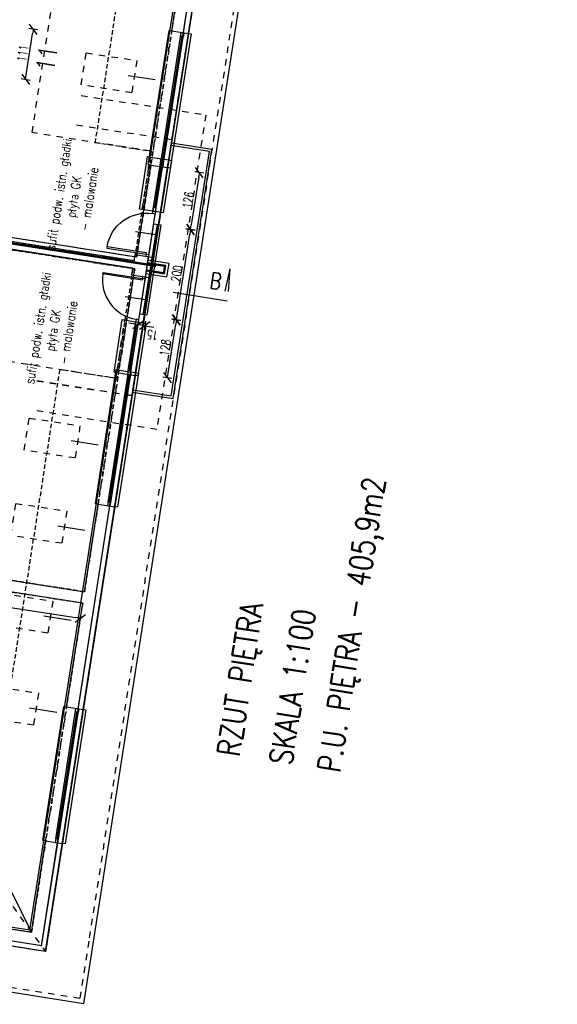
# Model space of a CAD drawing. Extents: x -38969 to 27108, y -24488 to 212598.
# Tile 135 of 256: x -7067 to -5890, y 32998 to 35152. Entities that reach past the tile are written whole.
import ezdxf
from ezdxf import colors
from ezdxf.entities.mleader import LeaderData, LeaderLine
from ezdxf.math import Vec2, Vec3

# ---------------------------------------------------------------- set-up
doc = ezdxf.new("R2010")
doc.units = 0
doc.header["$LTSCALE"] = 100
doc.header["$MEASUREMENT"] = 0
for name, pattern in [('0.7_0.7', [1.4, 0.7, -0.7]), ('DASHDOT2', [0.5, 0.25, -0.125, 0, -0.125]), ('DASHED22', [0.15, 0.1, -0.05]), ('HIDDEN', [0.375, 0.25, -0.125])]:
    doc.linetypes.add(name, pattern=pattern)
doc.layers.get('0').update_dxf_attribs({"linetype": 'CONTINUOUS'})
doc.layers.get('DEFPOINTS').update_dxf_attribs({"linetype": 'CONTINUOUS'})
for name, color, linetype in [('F_0-DIM', 6, 'CONTINUOUS'), ('F_0-MUR', 3, 'CONTINUOUS'), ('F_0-MUR istn', 200, 'CONTINUOUS'), ('F_0-MUW', 1, 'CONTINUOUS'), ('F_0-NR POM', 3, 'CONTINUOUS'), ('F_0-POMOCNICZA', 2, 'CONTINUOUS'), ('F_0-POW', 123, 'DASHED22'), ('F_0-STOLARKA', 6, 'CONTINUOUS'), ('F_0-znak przekroju', 3, 'CONTINUOUS'), ('F_1-mur', 3, 'CONTINUOUS'), ('F_1-MUR istn', 200, 'CONTINUOUS'), ('F_1-MUW', 1, 'CONTINUOUS'), ('F_1-POMOCNICZA', 2, 'CONTINUOUS'), ('F_1-POW', 2, 'DASHED22'), ('F_1-STOLARKA', 6, 'CONTINUOUS'), ('F_1-STOLARKA TXT', 6, 'CONTINUOUS'), ('F_1-sufity TXT', 123, 'CONTINUOUS'), ('F_1-TXT', 123, 'CONTINUOUS'), ('t_1-TXT', 123, 'CONTINUOUS')]:
    doc.layers.add(name, color=color, linetype=linetype)
doc.styles.add('Arial', font='arial.ttf')
doc.styles.add('ROMANS', font='ROMANS.shx', dxfattribs={"width": 0.8})
doc.styles.get("Standard").update_dxf_attribs({"font": 'romans.shx', "width": 0.7})
doc.linetypes.add('BATTING', pattern='A,0.0001,-0.1,[134,ltypeshp.shx,S=0.1,R=0,X=-0.1,Y=0],-0.2,[134,ltypeshp.shx,S=0.1,R=180,X=0.1,Y=0],-0.1', length=0.4001)
doc.dimstyles.new('DIM100', dxfattribs={"dimscale": 10, "dimtxt": 2, "dimasz": 1, "dimexe": 0, "dimexo": 0, "dimgap": 0.5, "dimtad": 1, "dimdec": 4, "dimrnd": 0.5, "dimdsep": 46, "dimtxsty": 'Standard', "dimblk1": 'TICK1', "dimblk2": 'TICK1', "dimsah": 1, "dimcen": 0, "dimse1": 1, "dimse2": 1, "dimclrd": 6, "dimclre": 6, "dimclrt": 123, "dimadec": 0, "dimazin": 0, "dimtfac": 1, "dimtdec": 4, "dimtmove": 2, "dimatfit": 3, "dimldrblk": 'TICK1', "dimfxl": 1, "dimtolj": 1, "dimarcsym": 0})

# ---------------------------------------------------------------- blocks, each defined once
blk = doc.blocks.new('DR_1190L1')
at = {"color": 7}
blk.add_line((-15, 45), (35, 45), dxfattribs=at)
blk.add_lwpolyline([(4, 0), (4, 3), (91, 3), (91, 0), (4, 0)])
blk.add_arc((4, 3), 87, 0, 90, dxfattribs=at)
blk = doc.blocks.new('TICK1')
at = {"color": 0}
for p, q in [((-1, -1), (1, 1)), ((0, 0), (-1, 0)), ((0, -1), (0, 1))]:
    blk.add_line(p, q, dxfattribs=at)
blk = doc.blocks.new('*D1803')
at = {"layer": 'DEFPOINTS', "color": 0}
for p in [(-7078.4, 35138), (-7037.5, 35131.6), (-7095.5, 35028.3)]:
    blk.add_point(p, dxfattribs=at)
at = {"layer": 'F_1-sufity TXT', "color": 6, "lineweight": -2, "transparency": 16777216}
blk.add_line((-7053, 35031.8), (-7039, 35121.8), dxfattribs=at)
at = {"layer": 'F_1-sufity TXT', "color": 6, "lineweight": -2, "transparency": 16777216, "xscale": 10, "yscale": 10, "zscale": 10}
for p, rotation in [((-7037.5, 35131.6), 81.14470898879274), ((-7054.6, 35021.9), 261.1447089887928)]:
    blk.add_blockref('TICK1', p, dxfattribs=dict(at, rotation=rotation))
at = {"layer": 'F_1-sufity TXT', "color": 123, "transparency": 16777216, "insert": (-7060.8, 35079.1), "char_height": 20, "attachment_point": 5, "rotation": 81.1447}
blk.add_mtext('\\A1;111', dxfattribs=at)
blk = doc.blocks.new('*D1804')
at = {"layer": 'DEFPOINTS', "color": 0}
for p in [(-7473.9, 35246.7), (-7481.1, 35200.7), (-7078.4, 35138)]:
    blk.add_point(p, dxfattribs=at)
at = {"layer": 'F_1-sufity TXT', "color": 6, "lineweight": -2, "transparency": 16777216}
blk.add_line((-7081.1, 35185.5), (-7464, 35245.2), dxfattribs=at)
at = {"layer": 'F_1-sufity TXT', "color": 6, "lineweight": -2, "transparency": 16777216, "xscale": 10, "yscale": 10, "zscale": 10}
for p, rotation in [((-7473.9, 35246.7), 171.1447089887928), ((-7071.2, 35184), 351.1447089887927)]:
    blk.add_blockref('TICK1', p, dxfattribs=dict(at, rotation=rotation))
at = {"layer": 'F_1-sufity TXT', "color": 123, "transparency": 16777216, "insert": (-7274.9, 35200.5), "char_height": 20, "attachment_point": 5, "rotation": 171.1447}
blk.add_mtext('\\A1;407.5', dxfattribs=at)
blk = doc.blocks.new('*D1835')
at = {"layer": 'DEFPOINTS', "color": 0}
for p in [(-7780.2, 34008.5), (-6929.4, 33876), (-6934.6, 33842.6)]:
    blk.add_point(p, dxfattribs=at)
at = {"layer": 'F_0-DIM', "color": 6, "lineweight": -2, "transparency": 16777216}
blk.add_line((-7775.5, 33973.6), (-6944.5, 33844.1), dxfattribs=at)
at = {"layer": 'F_0-DIM', "color": 6, "lineweight": -2, "transparency": 16777216, "xscale": 10, "yscale": 10, "zscale": 10}
for p, rotation in [((-7785.4, 33975.1), 171.1447089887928), ((-6934.6, 33842.6), 351.1447089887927)]:
    blk.add_blockref('TICK1', p, dxfattribs=dict(at, rotation=rotation))
at = {"layer": 'F_0-DIM', "color": 123, "transparency": 16777216, "insert": (-7328.2, 33888.7), "char_height": 20, "attachment_point": 5, "rotation": 171.1447}
blk.add_mtext('\\A1;861', dxfattribs=at)
blk = doc.blocks.new('*D1809')
at = {"layer": 'DEFPOINTS', "color": 0}
for p in [(-6758, 34703.5), (-6693.3, 34693.4), (-6788.8, 34505.8)]:
    blk.add_point(p, dxfattribs=at)
at = {"layer": 'F_0-MUR', "color": 6, "lineweight": -2, "transparency": 16777216}
blk.add_line((-6722.5, 34505.6), (-6694.8, 34683.5), dxfattribs=at)
at = {"layer": 'F_0-MUR', "color": 6, "lineweight": -2, "transparency": 16777216, "xscale": 10, "yscale": 10, "zscale": 10}
for p, rotation in [((-6693.3, 34693.4), 81.1447089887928), ((-6724.1, 34495.8), 261.1447089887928)]:
    blk.add_blockref('TICK1', p, dxfattribs=dict(at, rotation=rotation))
at = {"layer": 'F_0-MUR', "color": 123, "transparency": 16777216, "insert": (-6723.5, 34596.9), "char_height": 20, "attachment_point": 5, "rotation": 81.1447}
blk.add_mtext('\\A1;200', dxfattribs=at)
blk = doc.blocks.new('*D1810')
at = {"layer": 'DEFPOINTS', "color": 0}
for p in [(-6804.6, 34508.3), (-6789.8, 34506), (-6808.2, 34485.2)]:
    blk.add_point(p, dxfattribs=at)
at = {"layer": 'F_0-MUR', "color": 6, "lineweight": -2, "transparency": 16777216}
for p, q in [((-6818.1, 34486.8), (-6828, 34488.3)), ((-6793.4, 34482.9), (-6808.2, 34485.2)), ((-6783.5, 34481.4), (-6773.6, 34479.8))]:
    blk.add_line(p, q, dxfattribs=at)
at = {"layer": 'F_0-MUR', "color": 6, "lineweight": -2, "transparency": 16777216, "xscale": 10, "yscale": 10, "zscale": 10}
for p, rotation in [((-6808.2, 34485.2), 351.1447089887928), ((-6793.4, 34482.9), 171.1447089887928)]:
    blk.add_blockref('TICK1', p, dxfattribs=dict(at, rotation=rotation))
at = {"layer": 'F_0-MUR', "color": 123, "transparency": 16777216, "insert": (-6776.6, 34462.6), "char_height": 20, "attachment_point": 5, "rotation": 171.1447}
blk.add_mtext('\\A1;15', dxfattribs=at)
blk = doc.blocks.new('*D1811')
at = {"layer": 'DEFPOINTS', "color": 0}
for p in [(-6793.7, 34506.6), (-6724.1, 34495.8), (-6813.5, 34380.1)]:
    blk.add_point(p, dxfattribs=at)
at = {"layer": 'F_0-MUR', "color": 6, "lineweight": -2, "transparency": 16777216}
blk.add_line((-6742.2, 34379.2), (-6725.6, 34485.9), dxfattribs=at)
at = {"layer": 'F_0-MUR', "color": 6, "lineweight": -2, "transparency": 16777216, "xscale": 10, "yscale": 10, "zscale": 10}
for p, rotation in [((-6724.1, 34495.8), 81.1447089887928), ((-6743.8, 34369.3), 261.1447089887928)]:
    blk.add_blockref('TICK1', p, dxfattribs=dict(at, rotation=rotation))
at = {"layer": 'F_0-MUR', "color": 123, "transparency": 16777216, "insert": (-6748.7, 34434.8), "char_height": 20, "attachment_point": 5, "rotation": 81.1447}
blk.add_mtext('\\A1;128', dxfattribs=at)
blk = doc.blocks.new('*D1812')
at = {"layer": 'DEFPOINTS', "color": 0}
for p in [(-6743.6, 34828.7), (-6763, 34704.2), (-6693.3, 34693.4)]:
    blk.add_point(p, dxfattribs=at)
at = {"layer": 'F_0-MUR', "color": 6, "lineweight": -2, "transparency": 16777216}
blk.add_line((-6675.4, 34808), (-6691.7, 34703.3), dxfattribs=at)
at = {"layer": 'F_0-MUR', "color": 6, "lineweight": -2, "transparency": 16777216, "xscale": 10, "yscale": 10, "zscale": 10}
for p, rotation in [((-6673.9, 34817.9), 81.14470898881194), ((-6693.3, 34693.4), 261.1447089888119)]:
    blk.add_blockref('TICK1', p, dxfattribs=dict(at, rotation=rotation))
at = {"layer": 'F_0-MUR', "color": 123, "transparency": 16777216, "insert": (-6698.4, 34757.9), "char_height": 20, "attachment_point": 5, "rotation": 81.1447}
blk.add_mtext('\\A1;126', dxfattribs=at)

msp = doc.modelspace()

# ---------------------------------------------------------------- linework, layer by layer
at = {"layer": 'F_0-MUR'}
msp.add_lwpolyline([(-7041.66487, 33155.67776), (-8620.07486, 36360.86214)], dxfattribs=at)
msp.add_lwpolyline([(-6804.61597, 34508.30957), (-6773.82809, 34705.92563), (-6758.0188, 34703.4626), (-6788.80669, 34505.84654)], close=True, dxfattribs=at)
at = {"layer": 'F_0-MUR', "color": 10, "linetype": 'BATTING', "ltscale": 0.18}
msp.add_lwpolyline([(-6796.71133, 34507.07805), (-6765.92344, 34704.69411)], dxfattribs=at)
at = {"layer": 'F_0-MUR', "color": 10, "linetype": 'HIDDEN', "const_width": 5}
msp.add_lwpolyline([(-6768.46376, 34613.65719), (-7181.60679, 34678.02342)], dxfattribs=at)
at = {"layer": 'F_0-MUR istn'}
for p, q in [((-6697.84283, 35122.19026), (-6628.57009, 35566.82639)), ((-6734.4018, 35127.88601), (-6701.76665, 35337.35903)), ((-6734.4018, 35127.88601), (-6697.84283, 35122.19026)), ((-6813.45133, 34380.14196), (-6743.56284, 34828.73041)), ((-6811.52545, 34632.85779), (-6780.12181, 34834.42617)), ((-6780.12181, 34834.42617), (-6743.56284, 34828.73041)), ((-6811.52545, 34632.85779), (-7170.19859, 34688.7378)), ((-6815.52787, 34607.1677), (-7174.20102, 34663.04771)), ((-6850.0103, 34385.83772), (-6815.52787, 34607.1677)), ((-6850.0103, 34385.83772), (-6813.45133, 34380.14196)), ((-6928.29014, 33643.03406), (-6859.17134, 34086.68211)), ((-6925.59456, 33900.6903), (-6895.73031, 34092.37787)), ((-6895.73031, 34092.37787), (-6859.17134, 34086.68211)), ((-7776.33168, 34033.23213), (-6925.59456, 33900.6903)), ((-6929.44304, 33875.98829), (-7780.18017, 34008.53012)), ((-6964.84911, 33648.72982), (-6929.44304, 33875.98829)), ((-6964.84911, 33648.72982), (-6928.29014, 33643.03406)), ((-7041.66487, 33155.67776), (-7010.56911, 33355.26998)), ((-7010.56911, 33355.26998), (-6974.01014, 33349.57422)), ((-6974.01014, 33349.57422), (-7010.80166, 33113.42303)), ((-7010.80166, 33113.42303), (-7823.99174, 33240.11517)), ((-7565.34743, 33237.26565), (-7041.66487, 33155.67776))]:
    msp.add_line(p, q, dxfattribs=at)
at = {"layer": 'F_0-MUW', "linetype": 'Continuous'}
for p, q in [((-6431.70266, 36180.83959), (-6927.38757, 32999.22106)), ((-6708.71171, 35123.88359), (-6639.43898, 35568.51972)), ((-6824.32021, 34381.83529), (-6754.43172, 34830.42374)), ((-6939.15902, 33644.7274), (-6870.04022, 34088.37545)), ((-6984.87903, 33351.26755), (-7020.13115, 33124.99717)), ((-7018.98913, 33125.83131), (-7822.29841, 33250.98405)), ((-6927.38757, 32999.22106), (-7575.56824, 33100.20532))]:
    msp.add_line(p, q, dxfattribs=at)
at = {"layer": 'F_0-POMOCNICZA', "linetype": '0.7_0.7', "ltscale": 0.2}
for p, q in [((-6443.12285, 36172.49818), (-6916.17868, 33136.12745)), ((-6935.72898, 33010.64126), (-9232.02757, 33368.39646)), ((-6916.17868, 33136.12745), (-6935.72898, 33010.64126))]:
    msp.add_line(p, q, dxfattribs=at)
at = {"layer": 'F_0-POMOCNICZA', "linetype": '0.7_0.7', "ltscale": 0.15}
for points in [[(-6780.12181, 34834.42617), (-6734.4018, 35127.88601)], [(-6743.56284, 34828.73041), (-6697.84283, 35122.19026)], [(-6895.73031, 34092.37787), (-6850.0103, 34385.83772)], [(-6859.17134, 34086.68211), (-6813.45133, 34380.14196)], [(-7010.56911, 33355.26998), (-6964.84911, 33648.72982)], [(-6974.01014, 33349.57422), (-6928.29014, 33643.03406)]]:
    msp.add_lwpolyline(points, dxfattribs=at)
at = {"layer": 'F_0-POW'}
msp.add_lwpolyline([(-9129.2458, 33443.46914), (-8952.36941, 34578.77339), (-7965.2772, 34424.98791), (-7853.36325, 35143.32228), (-8841.44354, 35297.2617), (-8665.33685, 36427.62555), (-6545.90463, 36097.4255), (-7005.1059, 33149.982), (-7010.80166, 33113.42303)], close=True, dxfattribs=at)
at = {"layer": 'F_0-POW', "color": 1}
for points in [[(-7571.04319, 33200.70668), (-7505.77287, 33619.65272), (-7650.0326, 33642.12787), (-7631.40593, 33761.68559), (-7829.02198, 33792.47347), (-7760.67288, 34231.18112), (-7418.7971, 34177.91808), (-7256.6094, 35225.43713), (-7597.4971, 35278.54623), (-7532.99649, 35692.55187), (-7192.10879, 35639.44277), (-7107.13423, 36184.86309), (-6545.90463, 36097.4255), (-7010.80166, 33113.42303)], [(-7582.6759, 35276.23713), (-7552.50377, 35469.90087), (-6701.76665, 35337.35903), (-6811.52545, 34632.85779), (-7170.19859, 34688.7378), (-7169.12102, 34695.65436), (-7335.11851, 34721.51618), (-7256.6094, 35225.43713)], [(-7776.33168, 34033.23213), (-7745.85168, 34228.87203), (-7418.7971, 34177.91808), (-7340.44194, 34680.85095), (-7175.43253, 34655.14307), (-7174.20102, 34663.04771), (-6815.52787, 34607.1677), (-6925.59456, 33900.6903)], [(-7565.34743, 33237.26565), (-7505.77287, 33619.65272), (-7650.0326, 33642.12787), (-7631.40593, 33761.68559), (-7814.20078, 33790.16438), (-7780.18017, 34008.53012), (-6929.44304, 33875.98829), (-7041.66487, 33155.67776)]]:
    msp.add_lwpolyline(points, close=True, dxfattribs=at)
at = {"layer": 'F_0-STOLARKA'}
for p, q in [((-6758.14061, 34839.09808), (-6713.65212, 35124.65329)), ((-6752.21212, 34838.17445), (-6707.72363, 35123.72965)), ((-6755.17637, 34838.63626), (-6711.91939, 35116.28683)), ((-6873.74911, 34097.04979), (-6829.26062, 34382.60499)), ((-6870.78487, 34096.58797), (-6827.52789, 34374.23853)), ((-6867.82063, 34096.12615), (-6823.33213, 34381.68135)), ((-6988.58791, 33359.94189), (-6944.09942, 33645.49709)), ((-6985.62367, 33359.48007), (-6942.36669, 33637.13063)), ((-6982.65943, 33359.01825), (-6938.17094, 33644.57346))]:
    msp.add_line(p, q, dxfattribs=at)
for points in [[(-6780.12181, 34834.42617), (-6786.05029, 34835.3498), (-6740.33028, 35128.80965), (-6734.4018, 35127.88601)], [(-6697.84283, 35122.19026), (-6691.91435, 35121.26662), (-6737.63436, 34827.80677), (-6743.56284, 34828.73041)], [(-6895.73031, 34092.37787), (-6901.65879, 34093.30151), (-6855.93878, 34386.76135), (-6850.0103, 34385.83772)], [(-6813.45133, 34380.14196), (-6807.52285, 34379.21832), (-6853.24286, 34085.75848), (-6859.17134, 34086.68211)], [(-7010.56911, 33355.26998), (-7016.49759, 33356.19361), (-6970.77759, 33649.65346), (-6964.84911, 33648.72982)], [(-6928.29014, 33643.03406), (-6922.36165, 33642.11043), (-6968.08166, 33348.65058), (-6974.01014, 33349.57422)]]:
    msp.add_lwpolyline(points, dxfattribs=at)
for points in [[(-6713.65212, 35124.65329), (-6707.72363, 35123.72965), (-6708.95515, 35115.82501), (-6714.88363, 35116.74864)], [(-6759.37212, 34831.19344), (-6753.44364, 34830.2698), (-6752.21212, 34838.17445), (-6758.14061, 34839.09808)], [(-6829.26062, 34382.60499), (-6823.33213, 34381.68135), (-6824.56365, 34373.77671), (-6830.49213, 34374.70035)], [(-6874.98062, 34089.14514), (-6869.05214, 34088.22151), (-6867.82063, 34096.12615), (-6873.74911, 34097.04979)], [(-6944.09942, 33645.49709), (-6938.17094, 33644.57346), (-6939.40245, 33636.66882), (-6945.33094, 33637.59245)], [(-6989.81943, 33352.03725), (-6983.89094, 33351.11361), (-6982.65943, 33359.01825), (-6988.58791, 33359.94189)]]:
    msp.add_lwpolyline(points, close=True, dxfattribs=at)
at = {"layer": 'F_0-znak przekroju', "color": 3, "linetype": 'DASHDOT2', "ltscale": 2}
for q in [(-6622.63443, 34538.99502), (-6622.63443, 34538.99502), (-6612.75362, 34537.45562), (-6612.75362, 34537.45562)]:
    msp.add_line((-6606.91826, 34607.39094), q, dxfattribs=at)
at = {"layer": 'F_0-znak przekroju', "color": 3, "linetype": 'DASHDOT2', "ltscale": 70}
msp.add_lwpolyline([(-6731.5634, 34555.96577), (-6731.5634, 34555.96577), (-6731.5634, 34555.96577), (-6612.75362, 34537.45562)], dxfattribs=at)
at = {"layer": 'F_1-mur'}
msp.add_lwpolyline([(-6790.83839, 34596.74276), (-6744.97037, 34589.59668), (-6740.35219, 34619.23909), (-6786.22021, 34626.38516)], dxfattribs=at)
at = {"layer": 'F_1-MUR istn'}
for p, q in [((-6740.94587, 34845.52777), (-6545.90463, 36097.4255)), ((-6781.45716, 34851.83929), (-6592.88137, 36062.23764)), ((-6781.45716, 34851.83929), (-6740.94587, 34845.52777)), ((-6781.45716, 34851.83929), (-6740.94587, 34845.52777)), ((-6816.86322, 34624.58082), (-7116.25155, 34671.22447)), ((-6819.32625, 34608.77154), (-7118.71458, 34655.41518)), ((-6816.86322, 34624.58082), (-6814.70807, 34638.41395)), ((-6814.70807, 34638.41395), (-6774.19678, 34632.10243)), ((-6781.12405, 34587.63882), (-6774.19678, 34632.10243)), ((-6821.63535, 34593.95034), (-6819.32625, 34608.77154)), ((-6821.63535, 34593.95034), (-6781.12405, 34587.63882)), ((-7045.00144, 33160.24584), (-6854.88626, 34380.52499)), ((-7010.80166, 33113.42303), (-6814.37497, 34374.21348)), ((-6854.88626, 34380.52499), (-6814.37497, 34374.21348)), ((-6854.88626, 34380.52499), (-6814.37497, 34374.21348)), ((-7010.80166, 33113.42303), (-7989.98923, 33265.97699)), ((-7045.00144, 33160.24584), (-7564.73167, 33241.21797))]:
    msp.add_line(p, q, dxfattribs=at)
at = {"layer": 'F_1-MUW', "linetype": 'Continuous'}
for p, q in [((-6751.81475, 34847.22111), (-6558.46684, 36088.24995)), ((-6791.99294, 34589.33215), (-6785.06566, 34633.79577)), ((-7019.97721, 33125.98525), (-6825.24385, 34375.90681)), ((-7019.97721, 33125.98525), (-7988.29589, 33276.84587))]:
    msp.add_line(p, q, dxfattribs=at)
at = {"layer": 'F_1-MUW'}
for points in [[(-6820.07073, 34337.65451), (-6731.1435, 34323.79996), (-6646.32288, 34868.2322), (-6735.25011, 34882.08675)], [(-6819.30103, 34342.59491), (-6735.3142, 34329.51006), (-6652.03298, 34864.06149), (-6736.01981, 34877.14634)]]:
    msp.add_lwpolyline(points, dxfattribs=at)
at = {"layer": 'F_1-MUW', "linetype": 'Continuous'}
for points in [[(-6789.91476, 34602.67124), (-6749.97522, 34596.4488), (-6747.20431, 34614.23424), (-6787.14385, 34620.45668)], [(-6789.73003, 34603.85693), (-6750.97619, 34597.81922), (-6748.57473, 34613.23327), (-6787.32857, 34619.27099)], [(-6789.5453, 34605.04263), (-6751.97716, 34599.18965), (-6749.94515, 34612.23231), (-6787.5133, 34618.08529)]]:
    msp.add_lwpolyline(points, dxfattribs=at)
at = {"layer": 'F_1-POMOCNICZA', "linetype": '0.7_0.7', "ltscale": 0.2}
for p, q in [((-6443.12285, 36172.49818), (-6916.17868, 33136.12745)), ((-7040.30914, 34905.32434), (-6894.22064, 35843.01253)), ((-6779.45595, 34864.68433), (-7040.30914, 34905.32434)), ((-6942.68543, 34922.50094), (-6734.01859, 34889.99139)), ((-6856.88747, 34367.67995), (-7117.74067, 34408.31995)), ((-7029.96908, 34362.25942), (-6821.30224, 34329.74986)), ((-7264.38049, 33460.59702), (-7010.80166, 33113.42303)), ((-6916.17868, 33136.12745), (-6935.72898, 33010.64126))]:
    msp.add_line(p, q, dxfattribs=at)
for points in [[(-8740.40952, 36530.40732), (-6443.12285, 36172.49818), (-6916.17868, 33136.12745), (-6935.72898, 33010.64126), (-9232.02757, 33368.39646), (-9027.44209, 34681.55516), (-8040.34988, 34527.76968), (-7956.14502, 35068.2496), (-8433.3878, 35142.60234)], [(-6932.67937, 34986.72616), (-6659.78731, 34944.21054), (-6767.08309, 34255.51858), (-7039.97514, 34298.0342)], [(-6942.68543, 34922.50094), (-6734.01859, 34889.99139), (-6821.30224, 34329.74986), (-7029.96908, 34362.25942)], [(-6799.31413, 34737.22198), (-6781.45716, 34851.83929)], [(-6759.72648, 34724.98198), (-6740.94587, 34845.52777)], [(-6854.88626, 34380.52499), (-6837.02929, 34495.14231)], [(-6814.37497, 34374.21348), (-6796.518, 34488.83079)]]:
    msp.add_lwpolyline(points, dxfattribs=at)
at = {"layer": 'F_1-POMOCNICZA'}
msp.add_lwpolyline([(-8742.15261, 35934.57348), (-8665.33685, 36427.62555), (-6545.90463, 36097.4255), (-7005.1059, 33149.982), (-7010.80166, 33113.42303), (-9129.2458, 33443.46914), (-8952.36941, 34578.77339), (-7965.2772, 34424.98791), (-7853.36325, 35143.32228), (-8841.44354, 35297.2617), (-8764.93565, 35788.3376)], dxfattribs=at)
at = {"layer": 'F_1-POMOCNICZA', "linetype": '0.7_0.7', "ltscale": 0.2}
for points in [[(-6932.77484, 35010.0185), (-6921.84514, 35080.1722), (-6810.77542, 35062.86793), (-6821.70512, 34992.71423)], [(-7057.31183, 34210.66154), (-7046.38213, 34280.81524), (-6935.31241, 34263.51097), (-6946.2421, 34193.35727)], [(-7086.40638, 34023.91437), (-7075.47668, 34094.06807), (-6964.40696, 34076.7638), (-6975.33665, 34006.6101)], [(-7117.04032, 33827.28639), (-7106.11062, 33897.44009), (-6995.0409, 33880.13582), (-7005.9706, 33809.98212)], [(-7148.44396, 33625.71801), (-7137.51427, 33695.87171), (-7026.44454, 33678.56744), (-7037.37424, 33608.41374)]]:
    msp.add_lwpolyline(points, close=True, dxfattribs=at)
at = {"layer": 'F_1-POW'}
msp.add_lwpolyline([(-9129.2458, 33443.46914), (-8952.36941, 34578.77339), (-7965.2772, 34424.98791), (-7853.36325, 35143.32228), (-8841.44354, 35297.2617), (-8665.33685, 36427.62555), (-6545.90463, 36097.4255), (-7005.1059, 33149.982), (-7010.80166, 33113.42303)], close=True, dxfattribs=at)
at = {"layer": 'F_1-POW', "color": 1}
for points in [[(-7347.90708, 36054.9882), (-7169.24232, 36027.15286), (-7193.41563, 35871.40891), (-7157.84474, 35865.86709), (-7133.58254, 36021.5972), (-6734.78469, 35959.4659), (-6902.36448, 34883.83305), (-6779.45595, 34864.68433), (-6816.86322, 34624.58082), (-7116.25155, 34671.22447), (-7114.0964, 34685.05759), (-7207.45298, 34699.60222), (-7154.8057, 35037.52567), (-7498.35837, 35091.04997)], [(-6979.79601, 34386.82866), (-7148.76126, 33302.30309), (-7545.58295, 33364.12651), (-7525.63106, 33492.19036), (-7565.15427, 33498.34794), (-7577.57684, 33418.61203), (-7754.44321, 33446.16718), (-7609.78668, 34374.66406), (-7266.41177, 34321.16747), (-7213.76449, 34659.09092), (-7120.40792, 34644.5463), (-7118.71458, 34655.41518), (-6819.32625, 34608.77154), (-6856.88747, 34367.67995)]]:
    msp.add_lwpolyline(points, close=True, dxfattribs=at)
at = {"layer": 'F_1-STOLARKA'}
for p, q in [((-6775.6002, 34733.52743), (-6757.74323, 34848.14474)), ((-6769.67172, 34732.60379), (-6751.81475, 34847.22111)), ((-6771.40445, 34740.97026), (-6756.01051, 34839.77828)), ((-6829.94082, 34384.73509), (-6813.31536, 34491.44776)), ((-6826.97658, 34384.27327), (-6811.58264, 34483.0813)), ((-6824.01234, 34383.81145), (-6807.38688, 34490.52412))]:
    msp.add_line(p, q, dxfattribs=at)
for points in [[(-6775.6002, 34733.52743), (-6805.24261, 34738.14561), (-6787.38564, 34852.76293), (-6781.45716, 34851.83929)], [(-6740.94587, 34845.52777), (-6735.01739, 34844.60414), (-6752.87436, 34729.98682), (-6769.67172, 34732.60379)], [(-6854.88626, 34380.52499), (-6860.81474, 34381.44863), (-6842.95777, 34496.06594), (-6813.31536, 34491.44776)], [(-6807.38688, 34490.52412), (-6790.58951, 34487.90715), (-6808.44649, 34373.28984), (-6814.37497, 34374.21348)]]:
    msp.add_lwpolyline(points, dxfattribs=at)
for points in [[(-6757.74323, 34848.14474), (-6751.81475, 34847.22111), (-6753.04627, 34839.31647), (-6758.97475, 34840.2401)], [(-6769.67172, 34732.60379), (-6770.51839, 34727.16935), (-6776.44687, 34728.09299), (-6775.6002, 34733.52743)], [(-6775.6002, 34733.52743), (-6769.67172, 34732.60379), (-6768.44021, 34740.50844), (-6774.36869, 34741.43207)], [(-6785.06566, 34633.79577), (-6784.37294, 34638.24213), (-6790.30142, 34639.16576), (-6790.99415, 34634.7194)], [(-6791.99294, 34589.33215), (-6792.68566, 34584.88579), (-6798.61415, 34585.80943), (-6797.92142, 34590.25579)], [(-6807.38688, 34490.52412), (-6806.54021, 34495.95857), (-6812.46869, 34496.8822), (-6813.31536, 34491.44776)], [(-6813.31536, 34491.44776), (-6807.38688, 34490.52412), (-6808.61839, 34482.61948), (-6814.54688, 34483.54312)], [(-6831.17233, 34376.83045), (-6825.24385, 34375.90681), (-6824.01234, 34383.81145), (-6829.94082, 34384.73509)]]:
    msp.add_lwpolyline(points, close=True, dxfattribs=at)
at = {"layer": 'F_1-STOLARKA TXT', "ltscale": 0.6}
for p, q in [((-6770.72296, 35020.69964), (-6830.09896, 35029.95021)), ((-6895.25995, 34221.34269), (-6954.63595, 34230.59326)), ((-6924.3545, 34034.59551), (-6983.7305, 34043.84608)), ((-6954.98844, 33837.96754), (-7014.36444, 33847.21811)), ((-6986.39208, 33636.39916), (-7045.76808, 33645.64973))]:
    msp.add_line(p, q, dxfattribs=at)

# ---------------------------------------------------------------- block references
at = {"layer": 'F_1-STOLARKA', "xscale": -1, "rotation": 351.1447089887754}
msp.add_blockref('DR_1190L1', (-6786.3491, 34638.55001), dxfattribs=at)
at = {"layer": 'F_1-STOLARKA', "rotation": 171.1447089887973}
msp.add_blockref('DR_1190L1', (-6794.66183, 34585.19367), dxfattribs=at)

# ---------------------------------------------------------------- texts
at = {"layer": 'F_0-NR POM', "color": 3, "style": 'ROMANS', "width": 0.8}
msp.add_text('11', height=40, rotation=81.14470899, dxfattribs=at).set_placement((-6992.50557, 35037.67251))
at = {"layer": 'F_0-znak przekroju', "style": 'ROMANS', "width": 0.8}
msp.add_text('B', height=35, rotation=351.14470899, dxfattribs=at).set_placement((-6653.10255, 34565.33028))
at = {"layer": 'F_1-sufity TXT', "color": 4, "char_height": 20, "width": 242.1062337, "attachment_point": 5, "rotation": 81.14470899, "style": 'ROMANS'}
for insert in [(-6948.51596, 34764.95391), (-6994.08572, 34472.4584)]:
    msp.add_mtext('{\\C256;sufit podw. istn. gładki\\Ppłyta GK\\P- malowanie}', dxfattribs=dict(at, insert=insert))
at = {"layer": 'F_1-TXT', "color": 3, "style": 'ROMANS', "width": 0.8}
for s, p in [('P.U. PIĘTRA - 405,9m2', (-6366.10112, 33502.82592)), ('RZUT PIĘTRA', (-6586.11158, 33537.40172)), ('SKALA 1:100', (-6471.65283, 33519.56945))]:
    msp.add_text(s, height=50, rotation=81.14470899, dxfattribs=at).set_placement(p)

# ---------------------------------------------------------------- dimensions: what is measured, and where the dimension line sits
at = {"layer": 'F_0-DIM'}
dim = msp.add_linear_dim(base=(-6934.64478, 33842.60025), p1=(-7780.18017, 34008.53012), p2=(-6929.44304, 33875.98829), angle=171.14470899, dimstyle='DIM100', dxfattribs=at)
dim.commit()
dim.dimension.update_dxf_attribs({"geometry": '*D1835', "text_midpoint": (-7328.16131, 33888.72778), "dimtype": 160})
at = {"layer": 'F_0-MUR'}
for base, p1, p2, angle, picture, middle in [((-6693.27785, 34693.37618), (-6743.56284, 34828.73041), (-6762.9592, 34704.23229), 261.14470899, '*D1812', (-6698.40087, 34757.93433)), ((-6693.27785, 34693.37618), (-6788.80669, 34505.84654), (-6758.0188, 34703.4626), 81.14470899, '*D1809', (-6723.49299, 34596.87725)), ((-6724.06573, 34495.76013), (-6813.45133, 34380.14196), (-6793.74709, 34506.61624), 81.14470899, '*D1811', (-6748.73906, 34434.83208))]:
    dim = msp.add_linear_dim(base=base, p1=p1, p2=p2, angle=angle, dimstyle='DIM100', dxfattribs=at)
    dim.commit()
    dim.dimension.update_dxf_attribs({"geometry": picture, "text_midpoint": middle})
dim = msp.add_linear_dim(base=(-6808.21053, 34485.2374), p1=(-6789.79477, 34506.00048), p2=(-6804.61597, 34508.30957), angle=171.14470899, dimstyle='DIM100', dxfattribs=at)
dim.commit()
dim.dimension.update_dxf_attribs({"geometry": '*D1810', "text_midpoint": (-6776.59034, 34462.59997), "dimtype": 160})
at = {"layer": 'F_1-sufity TXT'}
for base, p1, p2, angle, picture, middle in [((-7473.89601, 35246.69661), (-7078.39556, 35138.01087), (-7481.05529, 35200.74383), 171.14470899, '*D1804', (-7274.87524, 35200.50893)), ((-7037.45517, 35131.6325), (-7095.52088, 35028.28931), (-7078.39556, 35138.01087), 81.14470899, '*D1803', (-7060.82386, 35079.07845))]:
    dim = msp.add_linear_dim(base=base, p1=p1, p2=p2, angle=angle, dimstyle='DIM100', dxfattribs=at)
    dim.commit()
    dim.dimension.update_dxf_attribs({"geometry": picture, "text_midpoint": middle})

# ---------------------------------------------------------------- leaders
at = {"layer": 'F_1-TXT'}
ml = msp.add_multileader_mtext('Standard', dxfattribs=at)
ml.set_content('leżaki', color=256, style='ROMANS')
ml.set_leader_properties()
ml.build(insert=Vec2(0, 0))
ml.multileader.update_dxf_attribs({"arrow_head_size": 6})
ctx = ml.context
ctx.base_point, ctx.char_height, ctx.arrow_head_size, ctx.landing_gap_size, ctx.plane_origin, ctx.plane_x_axis, ctx.plane_y_axis = Vec3(-6552.46478, 40900.4757), 20, 6, 3, Vec3(-6405.66458, 41058.91488), Vec3(0.1539394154, 0.9880802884), Vec3(-0.9880802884, 0.1539394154)
ctx.text_align_type = 2
notes = []
notes.append((ctx, [(0, (0, 0, 0), (0, 0), (1, 0), 1, [])]))
ctx.mtext.insert, ctx.mtext.text_direction, ctx.mtext.rotation, ctx.mtext.alignment, ctx.mtext.flow_direction = Vec3(-6552.30166, 40940.49908), Vec3(0.1539394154, 0.9880802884), 1.4162423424, 3, 5
ml = msp.add_multileader_mtext('Standard', dxfattribs=at)
ml.set_content('pościel', color=256, style='ROMANS')
ml.set_leader_properties()
ml.build(insert=Vec2(0, 0))
ml.multileader.update_dxf_attribs({"arrow_head_size": 6})
ctx = ml.context
ctx.base_point, ctx.char_height, ctx.arrow_head_size, ctx.landing_gap_size, ctx.plane_origin, ctx.plane_x_axis, ctx.plane_y_axis = Vec3(-6447.06061, 40837.73013), 20, 6, 3, Vec3(-6358.92274, 41041.19727), Vec3(0.1539394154, 0.9880802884), Vec3(-0.9880802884, 0.1539394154)
ctx.text_align_type = 2
notes.append((ctx, [(0, (0, 0, 0), (0, 0), (1, 0), 1, [])]))
ctx.mtext.insert, ctx.mtext.text_direction, ctx.mtext.rotation, ctx.mtext.alignment, ctx.mtext.flow_direction = Vec3(-6448.16176, 40917.27638), Vec3(0.1539394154, 0.9880802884), 1.4162423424, 3, 5
ml = msp.add_multileader_mtext('Standard', dxfattribs=at)
ml.set_content('stanowisko \\Pdo przewijania', color=256, style='ROMANS')
ml.set_leader_properties()
ml.build(insert=Vec2(0, 0))
ml.multileader.update_dxf_attribs({"arrow_head_size": 6})
ctx = ml.context
ctx.base_point, ctx.char_height, ctx.arrow_head_size, ctx.landing_gap_size, ctx.plane_origin, ctx.plane_x_axis, ctx.plane_y_axis = Vec3(-6655.57592, 40214.04932), 20, 6, 3, Vec3(-6650.86512, 40107.14287), Vec3(0.1539394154, 0.9880802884), Vec3(-0.9880802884, 0.1539394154)
notes.append((ctx, [(0, (0, 0, 0), (0, 0), (1, 0), 1, [])]))
ctx.mtext.insert, ctx.mtext.text_direction, ctx.mtext.rotation, ctx.mtext.flow_direction = Vec3(-6663.01875, 40218.24508), Vec3(0.1539394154, 0.9880802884), 1.4162423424, 5
ml = msp.add_multileader_mtext('Standard', dxfattribs=at)
ml.set_content('osłona grzejnika', color=256, style='ROMANS')
ml.set_leader_properties()
ml.build(insert=Vec2(0, 0))
ml.multileader.update_dxf_attribs({"arrow_head_size": 6})
ctx = ml.context
ctx.base_point, ctx.char_height, ctx.arrow_head_size, ctx.landing_gap_size, ctx.plane_origin, ctx.plane_x_axis, ctx.plane_y_axis = Vec3(-7079.71774, 39611.92072), 20, 6, 3, Vec3(-7096.3814, 39742.18144), Vec3(0.1539394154, 0.9880802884), Vec3(-0.9880802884, 0.1539394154)
ctx.text_align_type = 2
notes.append((ctx, [(0, (0, 0, 0), (0, 0), (1, 0), 1, [])]))
ctx.mtext.insert, ctx.mtext.text_direction, ctx.mtext.rotation, ctx.mtext.alignment, ctx.mtext.flow_direction = Vec3(-7062.17024, 39811.16584), Vec3(0.1539394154, 0.9880802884), 1.4162423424, 3, 5
ml = msp.add_multileader_mtext('Standard', dxfattribs=at)
ml.set_content('skł. porządkowy', color=256, style='ROMANS')
ml.set_leader_properties()
ml.build(insert=Vec2(0, 0))
ml.multileader.update_dxf_attribs({"arrow_head_size": 6})
ctx = ml.context
ctx.base_point, ctx.char_height, ctx.arrow_head_size, ctx.landing_gap_size, ctx.plane_origin, ctx.plane_x_axis, ctx.plane_y_axis = Vec3(-8102.11473, 39084.89628), 20, 6, 3, Vec3(-7776.5826, 39225.78801), Vec3(0.1539394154, 0.9880802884), Vec3(-0.9880802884, 0.1539394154)
notes.append((ctx, [(0, (0, 0, 0), (0, 0), (1, 0), 1, [])]))
ctx.mtext.insert, ctx.mtext.text_direction, ctx.mtext.rotation, ctx.mtext.flow_direction = Vec3(-8114.82732, 39089.91305), Vec3(0.1539394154, 0.9880802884), 1.4162423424, 5
ml = msp.add_multileader_mtext('Standard', dxfattribs=at)
ml.set_content('stanowisko \\Pdo przewijania', color=256, style='ROMANS')
ml.set_leader_properties()
ml.build(insert=Vec2(0, 0))
ml.multileader.update_dxf_attribs({"arrow_head_size": 6})
ctx = ml.context
ctx.base_point, ctx.char_height, ctx.arrow_head_size, ctx.landing_gap_size, ctx.plane_origin, ctx.plane_x_axis, ctx.plane_y_axis = Vec3(-6830.64588, 39087.03105), 20, 6, 3, Vec3(-6807.60038, 39099.94046), Vec3(0.1539394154, 0.9880802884), Vec3(-0.9880802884, 0.1539394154)
notes.append((ctx, [(0, (0, 0, 0), (0, 0), (1, 0), 1, [])]))
ctx.mtext.insert, ctx.mtext.text_direction, ctx.mtext.rotation, ctx.mtext.flow_direction = Vec3(-6843.35847, 39092.04782), Vec3(0.1539394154, 0.9880802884), 1.4162423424, 5
ml = msp.add_multileader_mtext('Standard', dxfattribs=at)
ml.set_content('pościel', color=256, style='ROMANS')
ml.set_leader_properties()
ml.build(insert=Vec2(0, 0))
ml.multileader.update_dxf_attribs({"arrow_head_size": 6})
ctx = ml.context
ctx.base_point, ctx.char_height, ctx.arrow_head_size, ctx.landing_gap_size, ctx.plane_origin, ctx.plane_x_axis, ctx.plane_y_axis = Vec3(-6844.31873, 38335.51468), 20, 6, 3, Vec3(-6803.51392, 38200.52271), Vec3(0.1539394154, 0.9880802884), Vec3(-0.9880802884, 0.1539394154)
notes.append((ctx, [(0, (0, 0, 0), (0, 0), (1, 0), 1, [])]))
ctx.mtext.insert, ctx.mtext.text_direction, ctx.mtext.rotation, ctx.mtext.flow_direction = Vec3(-6857.03131, 38340.53145), Vec3(0.1539394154, 0.9880802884), 1.4162423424, 5
ml = msp.add_multileader_mtext('Standard', dxfattribs=at)
ml.set_content('leżaki', color=256, style='ROMANS')
ml.set_leader_properties()
ml.build(insert=Vec2(0, 0))
ml.multileader.update_dxf_attribs({"arrow_head_size": 6})
ctx = ml.context
ctx.base_point, ctx.char_height, ctx.arrow_head_size, ctx.landing_gap_size, ctx.plane_origin, ctx.plane_x_axis, ctx.plane_y_axis = Vec3(-6954.06834, 38327.09324), 20, 6, 3, Vec3(-6852.11771, 38197.65962), Vec3(0.1539394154, 0.9880802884), Vec3(-0.9880802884, 0.1539394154)
notes.append((ctx, [(0, (0, 0, 0), (0, 0), (1, 0), 1, [])]))
ctx.mtext.insert, ctx.mtext.text_direction, ctx.mtext.rotation, ctx.mtext.flow_direction = Vec3(-6963.48733, 38331.59688), Vec3(0.1539394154, 0.9880802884), 1.4162423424, 5
ml = msp.add_multileader_mtext('Standard', dxfattribs=at)
ml.set_content('zabudowa kanałów wentylacyjnych\\Ppłyta g-k malowana\\Ph=250cm', color=256)
ml.set_leader_properties(color=6)
ml.build(insert=Vec2(0, 0))
ml.multileader.update_dxf_attribs({"dogleg_length": 0.36, "arrow_head_size": 0.18})
ctx = ml.context
ctx.base_point, ctx.char_height, ctx.arrow_head_size, ctx.landing_gap_size, ctx.plane_origin, ctx.plane_x_axis, ctx.plane_y_axis = Vec3(-7043.28665, 35576.49939), 20, 0.18, 0.09, Vec3(-6868.26444, 36323.09323), Vec3(0.1539394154, 0.9880802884), Vec3(-0.9880802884, 0.1539394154)
notes.append((ctx, [(0, (1, 1, 0), (-7044.38108, 35569.47465), (0.1539394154, 0.9880802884), 7.10948, [(2, [(-7137.17492, 35145.22958), (-7284.3316, 35654.9886), (-7440.4319, 35552.63476)], 0, [])])]))
ctx.mtext.insert, ctx.mtext.text_direction, ctx.mtext.rotation, ctx.mtext.flow_direction = Vec3(-7053.1536, 35578.12771), Vec3(0.1539394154, 0.9880802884), 1.4162423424, 5
at = {"layer": 't_1-TXT', "ltscale": 0.6}
ml = msp.add_multileader_mtext('Standard', dxfattribs=at)
ml.set_content('ppp=297,30', color=256)
ml.set_leader_properties()
ml.build(insert=Vec2(0, 0))
ml.multileader.update_dxf_attribs({"dogleg_length": 0.36, "arrow_head_size": 0.09})
ctx = ml.context
ctx.base_point, ctx.char_height, ctx.arrow_head_size, ctx.landing_gap_size, ctx.plane_origin, ctx.plane_x_axis, ctx.plane_y_axis = Vec3(-32072.77193, 59913.30266), 100, 0.09, 0.045, Vec3(-30900.37988, 64272.54371), Vec3(0.081927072, 0.996638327), Vec3(-0.996638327, 0.081927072)
notes.append((ctx, [(0, (0, 0, 0), (0, 0), (1, 0), 1, [])]))
ctx.mtext.insert, ctx.mtext.text_direction, ctx.mtext.rotation, ctx.mtext.flow_direction = Vec3(-32139.2108, 59918.80931), Vec3(0.081927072, 0.996638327), 1.4887773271, 5
ml = msp.add_multileader_mtext('Standard', dxfattribs=at)
ml.set_content('1kond.', color=256)
ml.set_leader_properties()
ml.build(insert=Vec2(0, 0))
ml.multileader.update_dxf_attribs({"dogleg_length": 0.36, "arrow_head_size": 0.09})
ctx = ml.context
ctx.base_point, ctx.char_height, ctx.arrow_head_size, ctx.landing_gap_size, ctx.plane_origin, ctx.plane_x_axis, ctx.plane_y_axis = Vec3(-32578.38797, 60152.18437), 100, 0.09, 0.045, Vec3(-31833.25262, 57759.6945), Vec3(0.0858985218, 0.9963038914), Vec3(-0.9963038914, 0.0858985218)
ctx.text_align_type = 2
notes.append((ctx, [(0, (0, 0, 0), (0, 0), (1, 0), 1, [])]))
ctx.mtext.insert, ctx.mtext.text_direction, ctx.mtext.rotation, ctx.mtext.alignment, ctx.mtext.flow_direction = Vec3(-32597.43945, 60513.29581), Vec3(0.0858985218, 0.9963038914), 1.4847918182, 3, 5
at = {"layer": 't_1-TXT'}
ml = msp.add_multileader_mtext('Standard', dxfattribs=at)
ml.set_content('{\\C10;H}', color=256, style='Arial')
ml.set_leader_properties(color=6)
ml.build(insert=Vec2(0, 0))
ml.multileader.update_dxf_attribs({"dogleg_length": 0.36, "arrow_head_size": 2.025})
ctx = ml.context
ctx.base_point, ctx.char_height, ctx.arrow_head_size, ctx.landing_gap_size, ctx.plane_origin, ctx.plane_x_axis, ctx.plane_y_axis = Vec3(-6300.33962, 41235.75579), 382.5, 2.025, 1.0125, Vec3(1647.39288, 17253.32025), Vec3(0.1539394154, 0.9880802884), Vec3(-0.9880802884, 0.1539394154)
notes.append((ctx, [(0, (0, 0, 0), (0, 0), (1, 0), 1, [])]))
ctx.mtext.insert, ctx.mtext.text_direction, ctx.mtext.rotation, ctx.mtext.flow_direction = Vec3(-6489.15411, 41266.19714), Vec3(0.1539394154, 0.9880802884), 1.4162423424, 5
for ctx, leaders in notes:
    for number, flags, end, landing, length, lines in leaders:
        leader = LeaderData()
        leader.index, (leader.has_last_leader_line, leader.has_dogleg_vector, leader.attachment_direction) = number, flags
        leader.last_leader_point, leader.dogleg_vector, leader.dogleg_length = Vec3(end), Vec3(landing), length
        for number, points, colour, breaks in lines:
            line = LeaderLine()
            line.index, line.vertices, line.color, line.breaks = number, Vec3.list(points), colors.encode_raw_color(colour), breaks
            leader.lines.append(line)
        ctx.leaders.append(leader)

doc.saveas('drawing.dxf')
